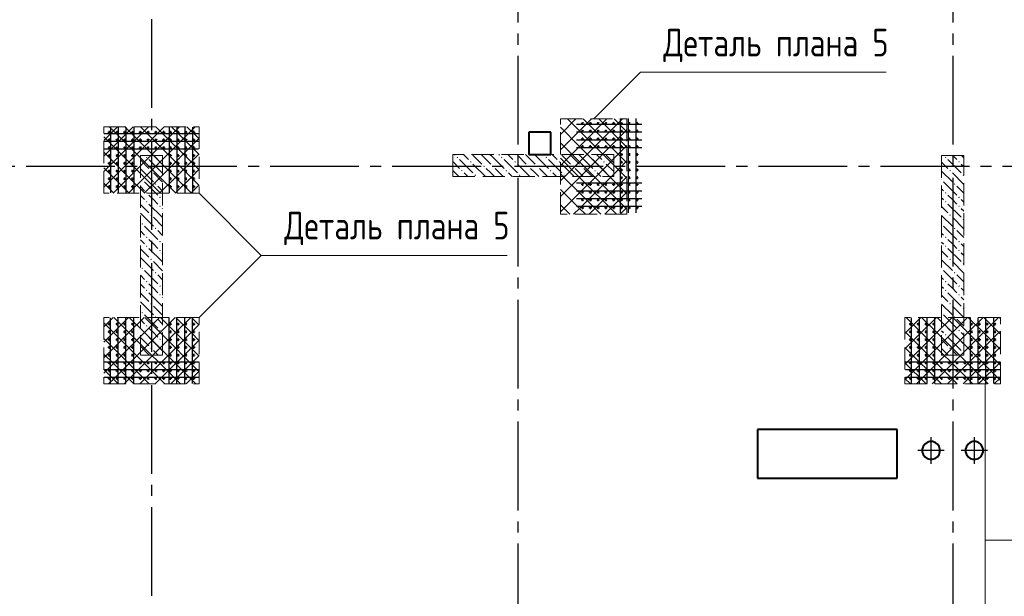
# Model space of a CAD drawing. Header units: millimetres. Extents: x 40580 to 1930067, y -240640 to 81020.
# Tile 68 of 246: x 363649 to 372521, y -216828 to -211627. Entities that reach past the tile are written whole.
import ezdxf

# ---------------------------------------------------------------- set-up
doc = ezdxf.new("R2010")
doc.units = ezdxf.units.MM
for name, pattern in [('______2', [270, 200, -70]), ('______5', [1100, 800, -100, 100, -100]), ('CENTER', [2, 1.25, -0.25, 0.25, -0.25])]:
    doc.linetypes.add(name, pattern=pattern)
for name, color, linetype, lineweight in [('Standard', 7, 'Continuous', 25), ('Вспомогательная арматура', 52, 'Continuous', 25), ('ОСИ', 7, 'CENTER', 15), ('Основная', 7, 'Continuous', 40), ('Примечания', 7, 'Continuous', 13)]:
    doc.layers.add(name, color=color, linetype=linetype, lineweight=lineweight)
doc.layers.add('ЖБ Пилон', color=7, linetype='______2', lineweight=13, true_color=0xa0a0a0)
doc.styles.add('GOST 2.304', font='isocpeur.ttf', dxfattribs={"width": 0.8})

msp = doc.modelspace()

# ---------------------------------------------------------------- hatches: boundary and pattern name
at = {"layer": 'ЖБ Пилон', "linetype": 'Continuous', "lineweight": -3, "transparency": 33554687}
for points in [[(364786.5, -212869.2), (364793, -212862.7), (364799.5, -212869.2), (364793, -212875.7)], [(364906.5, -212909.2), (364913, -212902.7), (364919.5, -212909.2), (364913, -212915.7)], [(367586.5, -212869.2), (367593, -212862.7), (367599.5, -212869.2), (367593, -212875.7)], [(367706.5, -212909.2), (367713, -212902.7), (367719.5, -212909.2), (367713, -212915.7)], [(367986.5, -212869.2), (367993, -212862.7), (367999.5, -212869.2), (367993, -212875.7)], [(368106.5, -212909.2), (368113, -212902.7), (368119.5, -212909.2), (368113, -212915.7)], [(368386.5, -212869.2), (368393, -212862.7), (368399.5, -212869.2), (368393, -212875.7)], [(368506.5, -212909.2), (368513, -212902.7), (368519.5, -212909.2), (368513, -212915.7)], [(368786.5, -212869.2), (368793, -212862.7), (368799.5, -212869.2), (368793, -212875.7)], [(368906.5, -212909.2), (368913, -212902.7), (368919.5, -212909.2), (368913, -212915.7)], [(371986.5, -212869.2), (371993, -212862.7), (371999.5, -212869.2), (371993, -212875.7)], [(372106.5, -212909.2), (372113, -212902.7), (372119.5, -212909.2), (372113, -212915.7)], [(364826.5, -212989.2), (364833, -212982.7), (364839.5, -212989.2), (364833, -212995.7)], [(367626.5, -212989.2), (367633, -212982.7), (367639.5, -212989.2), (367633, -212995.7)], [(367746.5, -213029.2), (367753, -213022.7), (367759.5, -213029.2), (367753, -213035.7)], [(367826.5, -212949.2), (367833, -212942.7), (367839.5, -212949.2), (367833, -212955.7)], [(367906.5, -212949.2), (367913, -212942.7), (367919.5, -212949.2), (367913, -212955.7)], [(368026.5, -212989.2), (368033, -212982.7), (368039.5, -212989.2), (368033, -212995.7)], [(368146.5, -213029.2), (368153, -213022.7), (368159.5, -213029.2), (368153, -213035.7)], [(368226.5, -212949.2), (368233, -212942.7), (368239.5, -212949.2), (368233, -212955.7)], [(368306.5, -212949.2), (368313, -212942.7), (368319.5, -212949.2), (368313, -212955.7)], [(368426.5, -212989.2), (368433, -212982.7), (368439.5, -212989.2), (368433, -212995.7)], [(368546.5, -213029.2), (368553, -213022.7), (368559.5, -213029.2), (368553, -213035.7)], [(368626.5, -212949.2), (368633, -212942.7), (368639.5, -212949.2), (368633, -212955.7)], [(368706.5, -212949.2), (368713, -212942.7), (368719.5, -212949.2), (368713, -212955.7)], [(368826.5, -212989.2), (368833, -212982.7), (368839.5, -212989.2), (368833, -212995.7)], [(368946.5, -213029.2), (368953, -213022.7), (368959.5, -213029.2), (368953, -213035.7)], [(372026.5, -212989.2), (372033, -212982.7), (372039.5, -212989.2), (372033, -212995.7)], [(372146.5, -213029.2), (372153, -213022.7), (372156, -213025.6), (372156, -213032.7), (372153, -213035.7)], [(364746.5, -213069.2), (364753, -213062.7), (364759.5, -213069.2), (364753, -213075.7)], [(364866.5, -213109.2), (364873, -213102.7), (364879.5, -213109.2), (364873, -213115.7)], [(371956, -213065.6), (371959.5, -213069.2), (371956, -213072.7)], [(372066.5, -213109.2), (372073, -213102.7), (372079.5, -213109.2), (372073, -213115.7)], [(364786.5, -213189.2), (364793, -213182.7), (364799.5, -213189.2), (364793, -213195.7)], [(371986.5, -213189.2), (371993, -213182.7), (371999.5, -213189.2), (371993, -213195.7)], [(364786.5, -213269.2), (364793, -213262.7), (364799.5, -213269.2), (364793, -213275.7)], [(364906.5, -213229.2), (364913, -213222.7), (364919.5, -213229.2), (364913, -213235.7)], [(371986.5, -213269.2), (371993, -213262.7), (371999.5, -213269.2), (371993, -213275.7)], [(372106.5, -213229.2), (372113, -213222.7), (372119.5, -213229.2), (372113, -213235.7)], [(364826.5, -213389.2), (364833, -213382.7), (364839.5, -213389.2), (364833, -213395.7)], [(364906.5, -213309.2), (364913, -213302.7), (364919.5, -213309.2), (364913, -213315.7)], [(372026.5, -213389.2), (372033, -213382.7), (372039.5, -213389.2), (372033, -213395.7)], [(372106.5, -213309.2), (372113, -213302.7), (372119.5, -213309.2), (372113, -213315.7)], [(364746.5, -213469.2), (364753, -213462.7), (364759.5, -213469.2), (364753, -213475.7)], [(371956, -213465.6), (371959.5, -213469.2), (371956, -213472.7)], [(372146.5, -213429.2), (372153, -213422.7), (372156, -213425.6), (372156, -213432.7), (372153, -213435.7)], [(364866.5, -213509.2), (364873, -213502.7), (364879.5, -213509.2), (364873, -213515.7)], [(372066.5, -213509.2), (372073, -213502.7), (372079.5, -213509.2), (372073, -213515.7)], [(364786.5, -213589.2), (364793, -213582.7), (364799.5, -213589.2), (364793, -213595.7)], [(364906.5, -213629.2), (364913, -213622.7), (364919.5, -213629.2), (364913, -213635.7)], [(371986.5, -213589.2), (371993, -213582.7), (371999.5, -213589.2), (371993, -213595.7)], [(372106.5, -213629.2), (372113, -213622.7), (372119.5, -213629.2), (372113, -213635.7)], [(364786.5, -213669.2), (364793, -213662.7), (364799.5, -213669.2), (364793, -213675.7)], [(364906.5, -213709.2), (364913, -213702.7), (364919.5, -213709.2), (364913, -213715.7)], [(371986.5, -213669.2), (371993, -213662.7), (371999.5, -213669.2), (371993, -213675.7)], [(372106.5, -213709.2), (372113, -213702.7), (372119.5, -213709.2), (372113, -213715.7)], [(364826.5, -213789.2), (364833, -213782.7), (364839.5, -213789.2), (364833, -213795.7)], [(372026.5, -213789.2), (372033, -213782.7), (372039.5, -213789.2), (372033, -213795.7)], [(372146.5, -213829.2), (372153, -213822.7), (372156, -213825.6), (372156, -213832.7), (372153, -213835.7)], [(364746.5, -213869.2), (364753, -213862.7), (364759.5, -213869.2), (364753, -213875.7)], [(364866.5, -213909.2), (364873, -213902.7), (364879.5, -213909.2), (364873, -213915.7)], [(371956, -213865.6), (371959.5, -213869.2), (371956, -213872.7)], [(372066.5, -213909.2), (372073, -213902.7), (372079.5, -213909.2), (372073, -213915.7)], [(364786.5, -213989.2), (364793, -213982.7), (364799.5, -213989.2), (364793, -213995.7)], [(371986.5, -213989.2), (371993, -213982.7), (371999.5, -213989.2), (371993, -213995.7)], [(364786.5, -214069.2), (364793, -214062.7), (364799.5, -214069.2), (364793, -214075.7)], [(364906.5, -214029.2), (364913, -214022.7), (364919.5, -214029.2), (364913, -214035.7)], [(371986.5, -214069.2), (371993, -214062.7), (371999.5, -214069.2), (371993, -214075.7)], [(372106.5, -214029.2), (372113, -214022.7), (372119.5, -214029.2), (372113, -214035.7)], [(364906.5, -214109.2), (364913, -214102.7), (364919.5, -214109.2), (364913, -214115.7)], [(372106.5, -214109.2), (372113, -214102.7), (372119.5, -214109.2), (372113, -214115.7)], [(364746.5, -214269.2), (364753, -214262.7), (364759.5, -214269.2), (364753, -214275.7)], [(364826.5, -214189.2), (364833, -214182.7), (364839.5, -214189.2), (364833, -214195.7)], [(371956, -214265.6), (371959.5, -214269.2), (371956, -214272.7)], [(372026.5, -214189.2), (372033, -214182.7), (372039.5, -214189.2), (372033, -214195.7)], [(372146.5, -214229.2), (372153, -214222.7), (372156, -214225.6), (372156, -214232.7), (372153, -214235.7)], [(364866.5, -214309.2), (364873, -214302.7), (364879.5, -214309.2), (364873, -214315.7)], [(372066.5, -214309.2), (372073, -214302.7), (372079.5, -214309.2), (372073, -214315.7)], [(364786.5, -214389.2), (364793, -214382.7), (364799.5, -214389.2), (364793, -214395.7)], [(364906.5, -214429.2), (364913, -214422.7), (364919.5, -214429.2), (364913, -214435.7)], [(371986.5, -214389.2), (371993, -214382.7), (371999.5, -214389.2), (371993, -214395.7)], [(372106.5, -214429.2), (372113, -214422.7), (372119.5, -214429.2), (372113, -214435.7)], [(364786.5, -214469.2), (364793, -214462.7), (364799.5, -214469.2), (364793, -214475.7)], [(364906.5, -214509.2), (364913, -214502.7), (364919.5, -214509.2), (364913, -214515.7)], [(371986.5, -214469.2), (371993, -214462.7), (371999.5, -214469.2), (371993, -214475.7)], [(372106.5, -214509.2), (372113, -214502.7), (372119.5, -214509.2), (372113, -214515.7)], [(364826.5, -214589.2), (364833, -214582.7), (364839.5, -214589.2), (364833, -214595.7)], [(372026.5, -214589.2), (372033, -214582.7), (372039.5, -214589.2), (372033, -214595.7)], [(372146.5, -214629.2), (372153, -214622.7), (372156, -214625.6), (372156, -214632.7), (372153, -214635.7)]]:
    msp.add_hatch(color=7, dxfattribs=at).paths.add_polyline_path(points, flags=16)

# ---------------------------------------------------------------- linework, layer by layer
at = {"color": 7, "linetype": 'Continuous', "lineweight": 50, "transparency": 33554687}
for centre in [(368721, -212562.3), (368791, -212562.3), (368861, -212562.3), (368931, -212562.3), (369001, -212562.3), (369071, -212562.3), (369141, -212562.3), (369211, -212562.3), (364456, -212642.3), (364526, -212642.3), (364596, -212642.3), (364666, -212642.3), (364736, -212642.3), (364806, -212642.3), (364876, -212642.3), (364946, -212642.3), (365006, -212642.3), (365076, -212642.3), (365146, -212642.3), (365216, -212642.3), (368721, -212632.3), (368791, -212632.3), (368861, -212632.3), (368931, -212632.3), (369001, -212632.3), (369071, -212632.3), (369141, -212632.3), (369211, -212632.3), (364456, -212712.3), (364526, -212712.3), (364596, -212712.3), (364666, -212712.3), (364736, -212712.3), (364806, -212712.3), (364876, -212712.3), (364946, -212712.3), (365006, -212712.3), (365076, -212712.3), (365146, -212712.3), (365216, -212712.3), (368721, -212702.3), (368791, -212702.3), (368861, -212702.3), (368931, -212702.3), (369001, -212702.3), (369071, -212702.3), (369141, -212702.3), (369211, -212702.3), (364456, -212782.3), (364456, -212852.3), (364526, -212782.3), (364526, -212852.3), (364596, -212782.3), (364596, -212852.3), (364666, -212782.3), (364666, -212852.3), (364736, -212782.3), (364806, -212782.3), (364876, -212782.3), (364946, -212782.3), (365006, -212782.3), (365006, -212852.3), (365076, -212782.3), (365076, -212852.3), (365146, -212782.3), (365146, -212852.3), (365216, -212782.3), (365216, -212852.3), (368721, -212772.3), (368791, -212772.3), (368861, -212772.3), (368931, -212772.3), (369001, -212772.3), (369071, -212772.3), (369071, -212842.3), (369141, -212772.3), (369141, -212842.3), (369211, -212772.3), (369211, -212842.3), (364456, -212922.3), (364526, -212922.3), (364596, -212922.3), (364666, -212922.3), (365006, -212922.3), (365076, -212922.3), (365146, -212922.3), (365216, -212922.3), (369071, -212912.3), (369141, -212912.3), (369211, -212912.3), (364456, -212992.3), (364526, -212992.3), (364596, -212992.3), (364666, -212992.3), (365006, -212992.3), (365076, -212992.3), (365146, -212992.3), (365216, -212992.3), (369071, -212982.3), (369141, -212982.3), (369211, -212982.3), (364456, -213062.3), (364526, -213062.3), (364596, -213062.3), (364666, -213062.3), (365006, -213062.3), (365076, -213062.3), (365146, -213062.3), (365216, -213062.3), (368721, -213112.3), (368791, -213112.3), (368861, -213112.3), (368931, -213112.3), (369001, -213112.3), (369071, -213052.3), (369071, -213112.3), (369141, -213052.3), (369141, -213112.3), (369211, -213052.3), (369211, -213112.3), (364456, -213132.3), (364526, -213132.3), (364596, -213132.3), (364666, -213132.3), (365006, -213132.3), (365076, -213132.3), (365146, -213132.3), (365216, -213132.3), (368721, -213182.3), (368791, -213182.3), (368861, -213182.3), (368931, -213182.3), (369001, -213182.3), (369071, -213182.3), (369141, -213182.3), (369211, -213182.3), (368721, -213252.3), (368791, -213252.3), (368861, -213252.3), (368931, -213252.3), (369001, -213252.3), (369071, -213252.3), (369141, -213252.3), (369211, -213252.3), (368721, -213322.3), (368791, -213322.3), (368861, -213322.3), (368931, -213322.3), (369001, -213322.3), (369071, -213322.3), (369141, -213322.3), (369211, -213322.3), (364456, -214372.3), (364456, -214442.3), (364526, -214372.3), (364526, -214442.3), (364596, -214372.3), (364596, -214442.3), (364666, -214372.3), (364666, -214442.3), (365006, -214372.3), (365006, -214442.3), (365076, -214372.3), (365076, -214442.3), (365146, -214372.3), (365146, -214442.3), (365216, -214372.3), (365216, -214442.3), (371676, -214372.3), (371676, -214442.3), (371746, -214372.3), (371746, -214442.3), (371816, -214372.3), (371816, -214442.3), (371886, -214372.3), (371886, -214442.3), (372226, -214372.3), (372226, -214442.3), (372296, -214372.3), (372296, -214442.3), (372366, -214372.3), (372366, -214442.3), (372436, -214372.3), (372436, -214442.3), (364456, -214512.3), (364526, -214512.3), (364596, -214512.3), (364666, -214512.3), (365006, -214512.3), (365076, -214512.3), (365146, -214512.3), (365216, -214512.3), (371676, -214512.3), (371746, -214512.3), (371816, -214512.3), (371886, -214512.3), (372226, -214512.3), (372296, -214512.3), (372366, -214512.3), (372436, -214512.3), (364456, -214582.3), (364526, -214582.3), (364596, -214582.3), (364666, -214582.3), (365006, -214582.3), (365076, -214582.3), (365146, -214582.3), (365216, -214582.3), (371676, -214582.3), (371746, -214582.3), (371816, -214582.3), (371886, -214582.3), (372226, -214582.3), (372296, -214582.3), (372366, -214582.3), (372436, -214582.3), (364456, -214652.3), (364526, -214652.3), (364596, -214652.3), (364666, -214652.3), (365006, -214652.3), (365076, -214652.3), (365146, -214652.3), (365216, -214652.3), (371676, -214652.3), (371746, -214652.3), (371816, -214652.3), (371886, -214652.3), (372226, -214652.3), (372296, -214652.3), (372366, -214652.3), (372436, -214652.3), (364456, -214722.3), (364456, -214792.3), (364526, -214722.3), (364526, -214792.3), (364596, -214722.3), (364596, -214792.3), (364666, -214722.3), (364666, -214792.3), (364736, -214722.3), (364736, -214792.3), (364806, -214722.3), (364806, -214792.3), (364876, -214722.3), (364876, -214792.3), (364946, -214722.3), (364946, -214792.3), (365006, -214722.3), (365006, -214792.3), (365076, -214722.3), (365076, -214792.3), (365146, -214722.3), (365146, -214792.3), (365216, -214722.3), (365216, -214792.3), (371676, -214722.3), (371676, -214792.3), (371746, -214722.3), (371746, -214792.3), (371816, -214722.3), (371816, -214792.3), (371886, -214722.3), (371886, -214792.3), (371956, -214722.3), (371956, -214792.3), (372026, -214722.3), (372026, -214792.3), (372096, -214722.3), (372096, -214792.3), (372166, -214722.3), (372166, -214792.3), (372226, -214722.3), (372226, -214792.3), (372296, -214722.3), (372296, -214792.3), (372366, -214722.3), (372366, -214792.3), (372436, -214722.3), (372436, -214792.3), (364456, -214862.3), (364526, -214862.3), (364596, -214862.3), (364666, -214862.3), (364736, -214862.3), (364806, -214862.3), (364876, -214862.3), (364946, -214862.3), (365006, -214862.3), (365076, -214862.3), (365146, -214862.3), (365216, -214862.3), (371676, -214862.3), (371746, -214862.3), (371816, -214862.3), (371886, -214862.3), (371956, -214862.3), (372026, -214862.3), (372096, -214862.3), (372166, -214862.3), (372226, -214862.3), (372296, -214862.3), (372366, -214862.3), (372436, -214862.3)]:
    msp.add_circle(centre, 5, dxfattribs=at)
at = {"layer": 'Standard', "color": 8, "linetype": '______5', "lineweight": -3, "transparency": 33554687}
for p, q in [((371861.1, -215631.8), (371861.1, -215392.8)), ((372251.1, -215631.8), (372251.1, -215392.8)), ((371980.6, -215512.3), (371741.6, -215512.3)), ((372370.6, -215512.3), (372131.6, -215512.3))]:
    msp.add_line(p, q, dxfattribs=at)
at = {"layer": 'Вспомогательная арматура', "color": 7, "linetype": 'Continuous', "lineweight": 25, "transparency": 33554687}
for p, q in [((369256, -212572.3), (368666, -212572.3)), ((369061, -212517.3), (369061, -213367.3)), ((369131, -212517.3), (369131, -213367.3)), ((369201, -212517.3), (369201, -213367.3)), ((364411, -212652.3), (365261, -212652.3)), ((364466, -212597.3), (364466, -213187.3)), ((364536, -212597.3), (364536, -213187.3)), ((364606, -212597.3), (364606, -213187.3)), ((364676, -212597.3), (364676, -213187.3)), ((364996, -212597.3), (364996, -213187.3)), ((365066, -212597.3), (365066, -213187.3)), ((365136, -212597.3), (365136, -213187.3)), ((365206, -212597.3), (365206, -213187.3)), ((369256, -212642.3), (368666, -212642.3)), ((364411, -212722.3), (365261, -212722.3)), ((369256, -212712.3), (368666, -212712.3)), ((364411, -212792.3), (365261, -212792.3)), ((369256, -212782.3), (368666, -212782.3)), ((369256, -213102.3), (368666, -213102.3)), ((369256, -213172.3), (368666, -213172.3)), ((369256, -213242.3), (368666, -213242.3)), ((369256, -213312.3), (368666, -213312.3)), ((364466, -214907.3), (364466, -214317.3)), ((364536, -214907.3), (364536, -214317.3)), ((364606, -214907.3), (364606, -214317.3)), ((364676, -214907.3), (364676, -214317.3)), ((364996, -214907.3), (364996, -214317.3)), ((365066, -214907.3), (365066, -214317.3)), ((365136, -214907.3), (365136, -214317.3)), ((365206, -214907.3), (365206, -214317.3)), ((371686, -214907.3), (371686, -214317.3)), ((371756, -214907.3), (371756, -214317.3)), ((371826, -214907.3), (371826, -214317.3)), ((371896, -214907.3), (371896, -214317.3)), ((372216, -214907.3), (372216, -214317.3)), ((372286, -214907.3), (372286, -214317.3)), ((372356, -214907.3), (372356, -214317.3)), ((372426, -214907.3), (372426, -214317.3)), ((364411, -214712.3), (365261, -214712.3)), ((371631, -214712.3), (372481, -214712.3)), ((364411, -214782.3), (365261, -214782.3)), ((371631, -214782.3), (372481, -214782.3)), ((364411, -214852.3), (365261, -214852.3)), ((371631, -214852.3), (372481, -214852.3))]:
    msp.add_line(p, q, dxfattribs=at)
at = {"layer": 'ЖБ Пилон', "color": 253, "linetype": '______2', "lineweight": 13, "true_color": 0xa0a0a0, "transparency": 33554687}
for p, q in [((369001.1, -212842.3), (367551.1, -212842.3)), ((367551.1, -212842.3), (367551.1, -213042.3)), ((369001.1, -213042.3), (369001.1, -212842.3)), ((364736.1, -212852.3), (364736.1, -214652.3)), ((364936.1, -212852.3), (364736.1, -212852.3)), ((364936.1, -214652.3), (364936.1, -212852.3)), ((371956, -212852.3), (371956, -214652.3)), ((372156, -212852.3), (371956, -212852.3)), ((372156, -214652.3), (372156, -212852.3)), ((367551.1, -213042.3), (369001.1, -213042.3)), ((364736.1, -214652.3), (364936.1, -214652.3)), ((371956, -214652.3), (372156, -214652.3))]:
    msp.add_line(p, q, dxfattribs=at)
at = {"layer": 'ЖБ Пилон', "color": 9, "linetype": 'Continuous', "lineweight": -3, "true_color": 0xc7c7c7, "transparency": 33554687}
for p, q in [((367566.2, -212842.3), (367573, -212849.2)), ((367653, -212849.2), (367646.2, -212842.3)), ((367693, -212889.2), (367653, -212849.2)), ((367733, -212849.2), (367813, -212929.2)), ((367813, -212849.2), (367806.2, -212842.3)), ((367813, -212849.2), (367893, -212929.2)), ((367886.2, -212842.3), (367893, -212849.2)), ((367893, -212849.2), (368013, -212969.2)), ((367966.2, -212842.3), (367973, -212849.2)), ((368053, -212849.2), (368046.2, -212842.3)), ((368093, -212889.2), (368053, -212849.2)), ((368133, -212849.2), (368213, -212929.2)), ((368213, -212849.2), (368206.2, -212842.3)), ((368213, -212849.2), (368293, -212929.2)), ((368286.2, -212842.3), (368293, -212849.2)), ((368293, -212849.2), (368413, -212969.2)), ((368366.2, -212842.3), (368373, -212849.2)), ((368453, -212849.2), (368446.2, -212842.3)), ((368493, -212889.2), (368453, -212849.2)), ((368533, -212849.2), (368613, -212929.2)), ((368613, -212849.2), (368606.2, -212842.3)), ((368613, -212849.2), (368693, -212929.2)), ((368686.2, -212842.3), (368693, -212849.2)), ((368693, -212849.2), (368813, -212969.2)), ((368766.2, -212842.3), (368773, -212849.2)), ((368853, -212849.2), (368846.2, -212842.3)), ((368893, -212889.2), (368853, -212849.2)), ((368933, -212849.2), (369001.1, -212917.2)), ((364736.1, -212892.2), (364813, -212969.2)), ((364813, -212889.2), (364933, -213009.2)), ((364893, -212889.2), (364856.2, -212852.3)), ((364933, -212929.2), (364936.1, -212932.2)), ((367551.1, -212907.2), (367613, -212969.2)), ((367613, -212889.2), (367733, -213009.2)), ((367733, -212929.2), (367846.2, -213042.3)), ((368013, -212889.2), (368133, -213009.2)), ((368133, -212929.2), (368246.2, -213042.3)), ((368413, -212889.2), (368533, -213009.2)), ((368533, -212929.2), (368646.2, -213042.3)), ((368813, -212889.2), (368933, -213009.2)), ((368933, -212929.2), (369001.1, -212997.2)), ((371956, -212912.1), (372013, -212969.2)), ((372013, -212889.2), (372133, -213009.2)), ((372093, -212889.2), (372056.2, -212852.3)), ((372133, -212929.2), (372156, -212952.1)), ((372136.2, -212852.3), (372156, -212872.1)), ((364736.1, -212972.2), (364853, -213089.2)), ((364853, -213009.2), (364936.1, -213092.2)), ((367551.1, -212987.2), (367606.2, -213042.3)), ((367653, -213009.2), (367686.2, -213042.3)), ((367893, -213009.2), (367853, -212969.2)), ((367926.2, -213042.3), (367893, -213009.2)), ((367933, -212969.2), (368006.2, -213042.3)), ((368053, -213009.2), (368086.2, -213042.3)), ((368293, -213009.2), (368253, -212969.2)), ((368326.2, -213042.3), (368293, -213009.2)), ((368333, -212969.2), (368406.2, -213042.3)), ((368453, -213009.2), (368486.2, -213042.3)), ((368693, -213009.2), (368653, -212969.2)), ((368726.2, -213042.3), (368693, -213009.2)), ((368733, -212969.2), (368806.2, -213042.3)), ((368853, -213009.2), (368886.2, -213042.3)), ((371956, -212992.1), (372053, -213089.2)), ((372053, -213009.2), (372156, -213112.1)), ((364773, -213089.2), (364893, -213209.2)), ((371973, -213089.2), (372093, -213209.2)), ((364736.1, -213132.2), (364773, -213169.2)), ((364936.1, -213172.2), (364893, -213129.2)), ((371956, -213152.1), (371973, -213169.2)), ((372156, -213192.1), (372093, -213129.2)), ((364736.1, -213212.2), (364773, -213249.2)), ((364736.1, -213292.2), (364813, -213369.2)), ((364853, -213249.2), (364813, -213209.2)), ((364813, -213289.2), (364933, -213409.2)), ((364893, -213289.2), (364853, -213249.2)), ((364933, -213249.2), (364936.1, -213252.2)), ((371956, -213232.1), (371973, -213249.2)), ((372053, -213249.2), (372013, -213209.2)), ((372013, -213289.2), (372133, -213409.2)), ((372093, -213289.2), (372053, -213249.2)), ((372133, -213249.2), (372156, -213272.1)), ((364736.1, -213372.2), (364853, -213489.2)), ((364933, -213329.2), (364936.1, -213332.2)), ((371956, -213312.1), (372013, -213369.2)), ((372133, -213329.2), (372156, -213352.1)), ((364853, -213409.2), (364936.1, -213492.2)), ((371956, -213392.1), (372053, -213489.2)), ((372053, -213409.2), (372156, -213512.1)), ((364736.1, -213532.2), (364773, -213569.2)), ((364773, -213489.2), (364893, -213609.2)), ((364936.1, -213572.2), (364893, -213529.2)), ((371956, -213552.1), (371973, -213569.2)), ((371973, -213489.2), (372093, -213609.2)), ((372156, -213592.1), (372093, -213529.2)), ((364736.1, -213612.2), (364773, -213649.2)), ((364853, -213649.2), (364813, -213609.2)), ((364893, -213689.2), (364853, -213649.2)), ((364933, -213649.2), (364936.1, -213652.2)), ((371956, -213632.1), (371973, -213649.2)), ((372053, -213649.2), (372013, -213609.2)), ((372093, -213689.2), (372053, -213649.2)), ((372133, -213649.2), (372156, -213672.1)), ((364736.1, -213692.2), (364813, -213769.2)), ((364813, -213689.2), (364933, -213809.2)), ((364933, -213729.2), (364936.1, -213732.2)), ((371956, -213712.1), (372013, -213769.2)), ((372013, -213689.2), (372133, -213809.2)), ((372133, -213729.2), (372156, -213752.1)), ((364736.1, -213772.2), (364853, -213889.2)), ((364853, -213809.2), (364936.1, -213892.2)), ((371956, -213792.1), (372053, -213889.2)), ((372053, -213809.2), (372156, -213912.1)), ((364773, -213889.2), (364893, -214009.2)), ((371973, -213889.2), (372093, -214009.2)), ((364736.1, -213932.2), (364773, -213969.2)), ((364936.1, -213972.2), (364893, -213929.2)), ((371956, -213952.1), (371973, -213969.2)), ((372156, -213992.1), (372093, -213929.2)), ((364736.1, -214012.2), (364773, -214049.2)), ((364736.1, -214092.2), (364813, -214169.2)), ((364853, -214049.2), (364813, -214009.2)), ((364813, -214089.2), (364933, -214209.2)), ((364893, -214089.2), (364853, -214049.2)), ((364933, -214049.2), (364936.1, -214052.2)), ((371956, -214032.1), (371973, -214049.2)), ((372053, -214049.2), (372013, -214009.2)), ((372013, -214089.2), (372133, -214209.2)), ((372093, -214089.2), (372053, -214049.2)), ((372133, -214049.2), (372156, -214072.1)), ((364736.1, -214172.2), (364853, -214289.2)), ((364933, -214129.2), (364936.1, -214132.2)), ((371956, -214112.1), (372013, -214169.2)), ((372133, -214129.2), (372156, -214152.1)), ((364853, -214209.2), (364936.1, -214292.2)), ((371956, -214192.1), (372053, -214289.2)), ((372053, -214209.2), (372156, -214312.1)), ((364736.1, -214332.2), (364773, -214369.2)), ((364773, -214289.2), (364893, -214409.2)), ((364936.1, -214372.2), (364893, -214329.2)), ((371956, -214352.1), (371973, -214369.2)), ((371973, -214289.2), (372093, -214409.2)), ((372156, -214392.1), (372093, -214329.2)), ((364736.1, -214412.2), (364773, -214449.2)), ((364853, -214449.2), (364813, -214409.2)), ((371956, -214432.1), (371973, -214449.2)), ((372053, -214449.2), (372013, -214409.2)), ((364736.1, -214492.2), (364813, -214569.2)), ((364813, -214489.2), (364933, -214609.2)), ((364893, -214489.2), (364853, -214449.2)), ((364933, -214449.2), (364936.1, -214452.2)), ((364933, -214529.2), (364936.1, -214532.2)), ((371956, -214512.1), (372013, -214569.2)), ((372013, -214489.2), (372133, -214609.2)), ((372093, -214489.2), (372053, -214449.2)), ((372133, -214449.2), (372156, -214472.1)), ((372133, -214529.2), (372156, -214552.1)), ((364736.1, -214572.2), (364816.2, -214652.3)), ((364853, -214609.2), (364896.2, -214652.3)), ((371956, -214592.1), (372016.2, -214652.3)), ((372053, -214609.2), (372096.2, -214652.3))]:
    msp.add_line(p, q, dxfattribs=at)
at = {"layer": 'ОСИ', "color": 8, "linetype": '______5', "lineweight": -3, "transparency": 33554687}
for p, q in [((368136.1, -204252.3), (368136.1, -223082.3)), ((372056.1, -204252.3), (372056.1, -223082.3)), ((364836.1, -205022.3), (364836.1, -223082.3)), ((383206.1, -212952.3), (337896.1, -212952.3))]:
    msp.add_line(p, q, dxfattribs=at)
at = {"layer": 'Основная', "transparency": 33554687}
for p, q in [((368436.1, -212642.3), (368236.1, -212642.3)), ((368236.1, -212642.3), (368236.1, -212842.3)), ((368436.1, -212842.3), (368436.1, -212642.3)), ((368236.1, -212842.3), (368436.1, -212842.3)), ((371556.1, -215322.3), (370296.1, -215322.3)), ((370296.1, -215322.3), (370296.1, -215762.3)), ((371556.1, -215762.3), (371556.1, -215322.3)), ((371789.2, -215475.7), (371781.4, -215499.7)), ((371781.4, -215499.7), (371781.4, -215524.9)), ((371804.1, -215455.3), (371789.2, -215475.7)), ((371824.5, -215440.4), (371804.1, -215455.3)), ((371848.5, -215432.6), (371824.5, -215440.4)), ((371873.7, -215432.6), (371848.5, -215432.6)), ((371897.7, -215440.4), (371873.7, -215432.6)), ((371918.1, -215455.3), (371897.7, -215440.4)), ((371933, -215475.7), (371918.1, -215455.3)), ((371940.8, -215499.7), (371933, -215475.7)), ((371940.8, -215524.9), (371940.8, -215499.7)), ((372179.2, -215475.7), (372171.4, -215499.7)), ((372171.4, -215499.7), (372171.4, -215524.9)), ((372194.1, -215455.3), (372179.2, -215475.7)), ((372214.5, -215440.4), (372194.1, -215455.3)), ((372238.5, -215432.6), (372214.5, -215440.4)), ((372263.7, -215432.6), (372238.5, -215432.6)), ((372287.7, -215440.4), (372263.7, -215432.6)), ((372308.1, -215455.3), (372287.7, -215440.4)), ((372323, -215475.7), (372308.1, -215455.3)), ((372330.8, -215499.7), (372323, -215475.7)), ((372330.8, -215524.9), (372330.8, -215499.7)), ((371781.4, -215524.9), (371789.2, -215548.9)), ((371789.2, -215548.9), (371804.1, -215569.3)), ((371804.1, -215569.3), (371824.5, -215584.2)), ((371824.5, -215584.2), (371848.5, -215592)), ((371848.5, -215592), (371873.7, -215592)), ((371873.7, -215592), (371897.7, -215584.2)), ((371897.7, -215584.2), (371918.1, -215569.3)), ((371918.1, -215569.3), (371933, -215548.9)), ((371933, -215548.9), (371940.8, -215524.9)), ((372171.4, -215524.9), (372179.2, -215548.9)), ((372179.2, -215548.9), (372194.1, -215569.3)), ((372194.1, -215569.3), (372214.5, -215584.2)), ((372214.5, -215584.2), (372238.5, -215592)), ((372238.5, -215592), (372263.7, -215592)), ((372263.7, -215592), (372287.7, -215584.2)), ((372287.7, -215584.2), (372308.1, -215569.3)), ((372308.1, -215569.3), (372323, -215548.9)), ((372323, -215548.9), (372330.8, -215524.9)), ((370296.1, -215762.3), (371556.1, -215762.3))]:
    msp.add_line(p, q, dxfattribs=at)
at = {"layer": 'Примечания', "color": 252, "linetype": 'Continuous', "lineweight": 13, "true_color": 0x8f8f8f, "transparency": 33554687}
for p, q in [((368521.1, -212661.1), (368659.9, -212522.3)), ((368586.2, -212522.3), (368693, -212629.2)), ((368693, -212629.2), (368799.9, -212522.3)), ((368693, -212769.2), (368939.9, -212522.3)), ((368693, -212909.2), (369079.9, -212522.3)), ((368726.2, -212522.3), (369121.1, -212917.2)), ((368866.2, -212522.3), (369121.1, -212777.2)), ((369006.2, -212522.3), (369121.1, -212637.2)), ((364406, -212716.2), (364493, -212629.2)), ((364456.2, -212592.3), (364493, -212629.2)), ((364493, -212629.2), (364529.9, -212592.3)), ((364493, -212769.2), (364669.9, -212592.3)), ((364493, -212909.2), (364809.9, -212592.3)), ((364493, -213049.2), (364949.9, -212592.3)), ((364493, -212629.2), (364913, -213049.2)), ((364596.2, -212592.3), (365053, -213049.2)), ((364633, -213049.2), (365089.9, -212592.3)), ((364736.2, -212592.3), (365193, -213049.2)), ((364773, -213049.2), (365229.9, -212592.3)), ((364876.2, -212592.3), (365266, -212982.1)), ((365016.2, -212592.3), (365266, -212842.1)), ((365156.2, -212592.3), (365266, -212702.1)), ((368521.1, -212597.2), (368693, -212769.2)), ((368521.1, -212801.1), (368693, -212629.2)), ((368693, -213049.2), (369121.1, -212621.1)), ((368693, -212629.2), (369113, -213049.2)), ((364406, -212682.1), (364493, -212769.2)), ((364913, -213049.2), (365266, -212696.2)), ((368521.1, -212737.2), (368693, -212909.2)), ((368833, -213049.2), (369121.1, -212761.1)), ((364406, -212856.2), (364493, -212769.2)), ((364406, -212822.1), (364493, -212909.2)), ((364493, -212769.2), (364773, -213049.2)), ((365053, -213049.2), (365266, -212836.2)), ((368521.1, -212941.1), (368693, -212769.2)), ((368693, -212769.2), (368973, -213049.2)), ((364406, -212996.2), (364493, -212909.2)), ((364493, -212909.2), (364633, -213049.2)), ((368521.1, -212877.2), (368693, -213049.2)), ((368553, -213049.2), (368693, -212909.2)), ((368693, -212909.2), (368833, -213049.2)), ((368973, -213049.2), (369121.1, -212901.1)), ((364406, -212962.1), (364493, -213049.2)), ((365193, -213049.2), (365266, -212976.2)), ((368521.1, -213017.2), (368553, -213049.2)), ((364406, -213136.2), (364493, -213049.2)), ((364406, -213102.1), (364493, -213189.2)), ((364493, -213189.2), (364633, -213049.2)), ((364493, -213049.2), (364636.2, -213192.3)), ((364629.9, -213192.3), (364773, -213049.2)), ((364633, -213049.2), (364776.2, -213192.3)), ((364769.9, -213192.3), (364913, -213049.2)), ((364773, -213049.2), (364916.2, -213192.3)), ((364909.9, -213192.3), (365053, -213049.2)), ((364913, -213049.2), (365056.2, -213192.3)), ((365049.9, -213192.3), (365193, -213049.2)), ((365053, -213049.2), (365196.2, -213192.3)), ((365189.9, -213192.3), (365266, -213116.2)), ((365193, -213049.2), (365266, -213122.1)), ((368521.1, -213081.1), (368553, -213049.2)), ((368521.1, -213221.1), (368693, -213049.2)), ((368553, -213049.2), (368693, -213189.2)), ((368693, -213189.2), (368833, -213049.2)), ((368693, -213329.2), (368973, -213049.2)), ((368693, -213049.2), (369026.2, -213382.3)), ((368779.9, -213382.3), (369113, -213049.2)), ((368833, -213049.2), (369121.1, -213337.2)), ((368973, -213049.2), (369121.1, -213197.2)), ((369113, -213049.2), (369121.1, -213041.1)), ((369113, -213049.2), (369121.1, -213057.2)), ((364489.9, -213192.3), (364493, -213189.2)), ((364493, -213189.2), (364496.2, -213192.3)), ((368521.1, -213157.2), (368693, -213329.2)), ((368521.1, -213361.1), (368693, -213189.2)), ((368693, -213189.2), (368886.2, -213382.3)), ((368919.9, -213382.3), (369121.1, -213181.1)), ((368521.1, -213297.2), (368606.2, -213382.3)), ((368639.9, -213382.3), (368693, -213329.2)), ((368693, -213329.2), (368746.2, -213382.3)), ((369059.9, -213382.3), (369121.1, -213321.1)), ((364406, -214396.2), (364489.9, -214312.3)), ((364493, -214449.2), (364629.9, -214312.3)), ((364496.2, -214312.3), (364633, -214449.2)), ((364633, -214449.2), (364769.9, -214312.3)), ((364636.2, -214312.3), (364773, -214449.2)), ((364773, -214449.2), (364909.9, -214312.3)), ((364776.2, -214312.3), (364913, -214449.2)), ((364913, -214449.2), (365049.9, -214312.3)), ((364916.2, -214312.3), (365053, -214449.2)), ((365053, -214449.2), (365189.9, -214312.3)), ((365056.2, -214312.3), (365193, -214449.2)), ((365196.2, -214312.3), (365266, -214382.1)), ((371626.1, -214316.1), (371629.9, -214312.3)), ((371633, -214449.2), (371769.9, -214312.3)), ((371636.2, -214312.3), (371773, -214449.2)), ((371773, -214449.2), (371909.9, -214312.3)), ((371776.2, -214312.3), (371913, -214449.2)), ((371913, -214449.2), (372049.9, -214312.3)), ((371916.2, -214312.3), (372053, -214449.2)), ((372053, -214449.2), (372189.9, -214312.3)), ((372056.2, -214312.3), (372193, -214449.2)), ((372193, -214449.2), (372329.9, -214312.3)), ((372196.2, -214312.3), (372333, -214449.2)), ((372333, -214449.2), (372469.9, -214312.3)), ((372336.2, -214312.3), (372473, -214449.2)), ((372476.2, -214312.3), (372486.1, -214322.2)), ((364406, -214362.1), (364493, -214449.2)), ((365193, -214449.2), (365266, -214376.2)), ((371626.1, -214442.2), (371633, -214449.2)), ((372473, -214449.2), (372486.1, -214436.1)), ((364406, -214536.2), (364493, -214449.2)), ((364406, -214502.1), (364493, -214589.2)), ((364493, -214589.2), (364633, -214449.2)), ((364493, -214729.2), (364773, -214449.2)), ((364493, -214869.2), (364913, -214449.2)), ((364493, -214449.2), (364956.2, -214912.3)), ((364589.9, -214912.3), (365053, -214449.2)), ((364633, -214449.2), (365096.2, -214912.3)), ((364729.9, -214912.3), (365193, -214449.2)), ((364773, -214449.2), (365236.2, -214912.3)), ((364869.9, -214912.3), (365266, -214516.2)), ((364913, -214449.2), (365266, -214802.1)), ((365053, -214449.2), (365266, -214662.1)), ((365193, -214449.2), (365266, -214522.1)), ((371626.1, -214456.1), (371633, -214449.2)), ((371626.1, -214596.1), (371773, -214449.2)), ((371626.1, -214736.1), (371913, -214449.2)), ((371626.1, -214876.1), (372053, -214449.2)), ((371633, -214449.2), (372096.2, -214912.3)), ((371729.9, -214912.3), (372193, -214449.2)), ((371773, -214449.2), (372236.2, -214912.3)), ((371869.9, -214912.3), (372333, -214449.2)), ((371913, -214449.2), (372376.2, -214912.3)), ((372009.9, -214912.3), (372473, -214449.2)), ((372053, -214449.2), (372486.1, -214882.2)), ((372193, -214449.2), (372486.1, -214742.2)), ((372333, -214449.2), (372486.1, -214602.2)), ((372473, -214449.2), (372486.1, -214462.2)), ((364406, -214676.2), (364493, -214589.2)), ((364493, -214589.2), (364816.2, -214912.3)), ((371626.1, -214582.2), (371956.2, -214912.3)), ((372149.9, -214912.3), (372486.1, -214576.1)), ((364406, -214642.1), (364493, -214729.2)), ((365009.9, -214912.3), (365266, -214656.2)), ((364406, -214816.2), (364493, -214729.2)), ((364406, -214782.1), (364493, -214869.2)), ((364493, -214729.2), (364676.2, -214912.3)), ((365149.9, -214912.3), (365266, -214796.2)), ((371626.1, -214722.2), (371816.2, -214912.3)), ((372289.9, -214912.3), (372486.1, -214716.1)), ((364449.9, -214912.3), (364493, -214869.2)), ((364493, -214869.2), (364536.2, -214912.3)), ((371626.1, -214862.2), (371676.2, -214912.3)), ((372429.9, -214912.3), (372486.1, -214856.1))]:
    msp.add_line(p, q, dxfattribs=at)
at = {"layer": 'Примечания', "color": 7, "linetype": '______2', "lineweight": 13, "transparency": 33554687}
for p, q in [((368521.1, -213382.3), (368521.1, -212522.3)), ((368521.1, -212522.3), (369121.1, -212522.3)), ((369121.1, -212522.3), (369121.1, -213382.3)), ((364406, -213192.3), (364406, -212592.3)), ((364406, -212592.3), (365266, -212592.3)), ((365266, -212592.3), (365266, -213192.3)), ((365266, -213192.3), (364406, -213192.3)), ((369121.1, -213382.3), (368521.1, -213382.3)), ((365266, -214312.3), (364406, -214312.3)), ((364406, -214312.3), (364406, -214912.3)), ((365266, -214912.3), (365266, -214312.3)), ((372486.1, -214312.3), (371626.1, -214312.3)), ((371626.1, -214312.3), (371626.1, -214912.3)), ((372486.1, -214912.3), (372486.1, -214312.3)), ((364406, -214912.3), (365266, -214912.3)), ((371626.1, -214912.3), (372486.1, -214912.3))]:
    msp.add_line(p, q, dxfattribs=at)
at = {"layer": 'Примечания', "color": 7, "linetype": 'Continuous', "lineweight": 13, "transparency": 33554687}
for points in [[(368821.1, -212522.3), (369242, -212101.4), (371457, -212101.4)], [(365266, -213192.3), (365826, -213752.3), (368041, -213752.3)], [(365266, -214312.3), (365826, -213752.3), (368041, -213752.3)], [(372348.6, -214912.3), (372348.6, -216319.7), (374834.4, -216319.7)], [(372348.6, -216942.3), (372348.6, -216319.7), (374834.4, -216319.7)]]:
    msp.add_lwpolyline(points, dxfattribs=at)

# ---------------------------------------------------------------- texts
at = {"layer": 'Примечания', "color": 7, "linetype": 'Continuous', "lineweight": 25, "transparency": 33554687, "char_height": 250, "width": 2132.452, "attachment_point": 7, "style": 'GOST 2.304'}
for insert in [(369448.7, -212009.7), (366032.7, -213660.6)]:
    msp.add_mtext('Деталь\\~плана\\~5', dxfattribs=dict(at, insert=insert))

doc.saveas('drawing.dxf')
